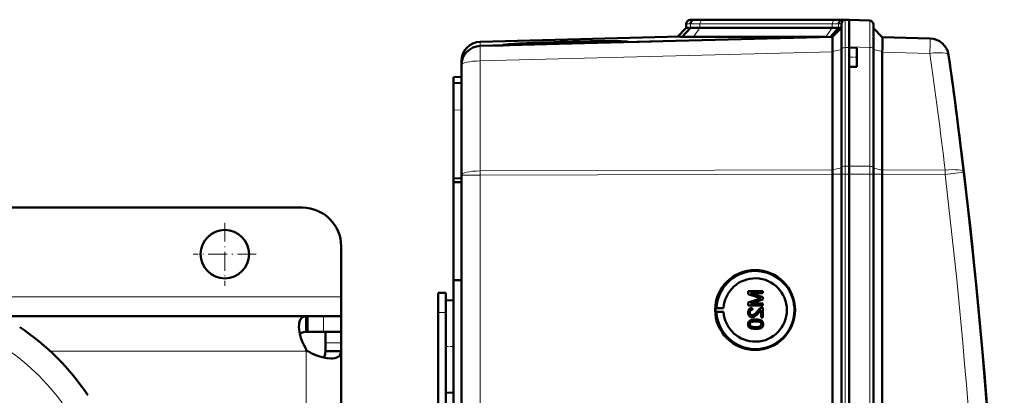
# Model space of a CAD drawing. Extents: x -1976 to 2357, y -1962 to 888.
# Tile 15 of 53: x 514 to 768, y -1356 to -1259. Entities that reach past the tile are written whole.
import ezdxf

# ---------------------------------------------------------------- set-up
doc = ezdxf.new("R2010")
doc.units = 0
doc.linetypes.add('DASHDOT', pattern=[18.5, 12, -3, 0.5, -3])

msp = doc.modelspace()

# ---------------------------------------------------------------- linework, layer by layer
at = {"color": 7, "lineweight": 50}
for p, q in [((685.57, -1261.56), (683.27, -1263.86)), ((686.65, -1261.54), (684.51, -1263.88)), ((685.57, -1260.54), (685.57, -1261.56)), ((686.65, -1261.54), (685.57, -1261.56)), ((687.57, -1259.5), (686.53, -1259.54)), ((688.47, -1259.48), (687.53, -1259.51)), ((687.57, -1259.5), (687.56, -1259.5)), ((688.47, -1259.48), (687.57, -1259.5)), ((688.47, -1259.48), (687.57, -1259.5)), ((723.22, -1261.56), (689.08, -1261.56)), ((690.49, -1259.5), (690.23, -1259.5)), ((724.63, -1259.5), (690.49, -1259.5)), ((724.63, -1259.5), (690.49, -1259.5)), ((724.64, -1259.5), (690.49, -1259.5)), ((724.85, -1261.58), (722.75, -1263.88)), ((723.26, -1263.86), (725.57, -1261.56)), ((725.57, -1261.56), (724.85, -1261.58)), ((725.57, -1266.9), (725.57, -1260.54)), ((726.68, -1259.52), (725.74, -1259.56)), ((726.53, -1259.54), (727.57, -1259.5)), ((727.56, -1259.5), (726.65, -1259.48)), ((727.56, -1259.5), (726.65, -1259.48)), ((727.56, -1259.5), (726.68, -1259.52)), ((727.56, -1266.47), (727.56, -1259.5)), ((727.56, -1259.5), (732.85, -1259.69)), ((733.81, -1266.88), (733.81, -1260.69)), ((736.1, -1263.98), (733.81, -1261.69)), ((683.88, -1263.85), (632.43, -1265.2)), ((723.27, -1263.86), (632.43, -1266.24)), ((687.42, -1263.91), (721.41, -1263.91)), ((736.1, -1263.97), (748.38, -1264.3)), ((636, -1266.15), (638.38, -1266.09)), ((639.98, -1265.98), (638.26, -1266.03)), ((638.27, -1266.05), (639.98, -1266.01)), ((639.98, -1266.01), (639.97, -1266.05)), ((668.73, -1265.29), (640.1, -1266.04)), ((668.85, -1265.24), (668.87, -1265.29)), ((670.44, -1265.25), (676.62, -1265.09)), ((723.26, -1267.65), (723.25, -1266.79)), ((725.57, -1297.47), (725.57, -1266.9)), ((727.56, -1266.67), (727.56, -1266.47)), ((727.56, -1266.67), (727.56, -1269.17)), ((729.56, -1266.74), (727.56, -1266.67)), ((727.57, -1266.67), (727.57, -1266.47)), ((729.56, -1266.74), (729.56, -1269.17)), ((733.81, -1297.51), (733.81, -1266.88)), ((723.26, -1267.65), (723.27, -1267.74)), ((723.27, -1298.21), (723.27, -1267.74)), ((727.56, -1269.17), (727.56, -1271.67)), ((729.56, -1269.17), (729.56, -1271.6)), ((736.1, -1267.85), (736.1, -1298.22)), ((627.57, -1270.19), (627.57, -1271.23)), ((627.57, -1271.24), (627.57, -1299.6)), ((729.56, -1271.6), (727.56, -1271.67)), ((727.56, -1297.24), (727.56, -1271.67)), ((727.57, -1297.24), (727.57, -1271.67)), ((625.57, -1274.32), (627.57, -1274.25)), ((625.57, -1275.82), (625.57, -1274.32)), ((627.57, -1275.75), (625.57, -1275.82)), ((625.57, -1275.82), (625.57, -1282.82)), ((625.57, -1282.82), (625.57, -1300.45)), ((756.58, -1294.19), (756.71, -1295.2)), ((727.56, -1299.32), (727.56, -1297.24)), ((727.57, -1299.32), (727.57, -1297.24)), ((627.57, -1647.1), (627.57, -1299.6)), ((723.27, -1299.32), (723.27, -1299.33)), ((723.27, -1647.37), (723.27, -1299.33)), ((725.57, -1299.32), (725.57, -1297.47)), ((725.57, -1299.32), (725.57, -1647.38)), ((727.56, -1314.32), (727.56, -1299.32)), ((727.57, -1299.32), (727.57, -1647.38)), ((733.81, -1299.32), (733.81, -1297.51)), ((733.81, -1647.38), (733.81, -1299.32)), ((736.1, -1299.35), (736.1, -1299.32)), ((736.1, -1647.36), (736.1, -1299.35)), ((625.57, -1300.45), (627.57, -1300.35)), ((625.57, -1301.4), (625.57, -1300.45)), ((625.57, -1301.4), (627.57, -1301.37)), ((625.57, -1301.4), (625.57, -1326.67)), ((586.57, -1307.95), (453.43, -1307.95)), ((727.56, -1314.32), (727.56, -1627.11)), ((596.57, -1330.95), (596.57, -1317.95)), ((625.57, -1326.67), (625.57, -1472.42)), ((625.57, -1326.67), (627.57, -1326.69)), ((621.57, -1329.95), (623.57, -1329.95)), ((621.57, -1334.95), (621.57, -1329.95)), ((623.57, -1334.95), (623.57, -1329.95)), ((705.34, -1329.48), (701.48, -1329.48)), ((701.48, -1330.29), (701.48, -1329.48)), ((701.48, -1330.29), (704.19, -1331.15)), ((702.08, -1330.02), (705.34, -1330.02)), ((705.34, -1331.04), (702.08, -1330.02)), ((705.34, -1331.04), (702.08, -1330.02)), ((705.34, -1329.48), (705.34, -1329.48)), ((705.34, -1329.48), (705.34, -1330.02)), ((705.34, -1329.48), (705.34, -1330.02)), ((705.34, -1330.02), (705.34, -1330.02)), ((596.57, -1335.95), (596.57, -1330.95)), ((623.57, -1331.86), (625.57, -1331.8)), ((623.57, -1331.86), (625.57, -1331.8)), ((623.57, -1331.86), (623.57, -1343.75)), ((704.14, -1331.52), (701.48, -1332.37)), ((701.48, -1333.18), (701.48, -1332.37)), ((702.08, -1332.64), (705.34, -1331.61)), ((702.08, -1332.64), (705.34, -1331.61)), ((705.34, -1332.64), (702.08, -1332.64)), ((705.34, -1331.04), (705.34, -1331.04)), ((705.34, -1331.04), (705.34, -1331.61)), ((705.34, -1331.04), (705.34, -1331.61)), ((705.34, -1331.61), (705.34, -1331.61)), ((705.34, -1332.64), (705.34, -1332.64)), ((705.34, -1332.64), (705.34, -1333.18)), ((705.34, -1332.64), (705.34, -1333.18)), ((621.57, -1464.95), (621.57, -1334.95)), ((623.57, -1337.34), (623.57, -1334.95)), ((693.14, -1333.84), (693.34, -1333.81)), ((693.14, -1333.84), (695.18, -1333.84)), ((693.14, -1334.84), (693.34, -1334.87)), ((693.14, -1334.84), (695.18, -1334.84)), ((693.34, -1333.81), (695.18, -1333.84)), ((693.34, -1334.87), (695.18, -1334.84)), ((701.48, -1333.18), (705.34, -1333.18)), ((701.93, -1335), (701.94, -1335)), ((702.57, -1333.77), (702.58, -1333.77)), ((702.62, -1334.27), (702.57, -1333.77)), ((702.63, -1334.27), (702.58, -1333.77)), ((702.62, -1334.27), (702.63, -1334.27)), ((704.13, -1335.12), (704.84, -1334.36)), ((704.13, -1335.12), (704.13, -1335.12)), ((704.84, -1336.24), (704.84, -1334.36)), ((705.34, -1333.18), (705.34, -1333.18)), ((705.34, -1333.72), (705.34, -1333.72)), ((705.34, -1333.72), (705.34, -1336.24)), ((705.34, -1333.72), (705.34, -1336.24)), ((587.57, -1335.95), (509.25, -1335.95)), ((587.57, -1335.95), (587.57, -1335.96)), ((587.57, -1335.95), (587.88, -1335.95)), ((587.57, -1335.96), (587.57, -1339.96)), ((587.88, -1335.95), (587.88, -1339.95)), ((592.03, -1335.95), (587.88, -1335.95)), ((596.57, -1335.95), (592.03, -1335.95)), ((596.57, -1335.95), (596.57, -1339.95)), ((702.19, -1337.5), (702.2, -1337.5)), ((702.55, -1336.19), (702.55, -1336.19)), ((703.44, -1336.78), (703.44, -1336.78)), ((704.84, -1336.24), (705.34, -1336.24)), ((705.01, -1337.16), (705.02, -1337.16)), ((705.34, -1336.24), (705.34, -1336.24)), ((587.57, -1339.95), (587.88, -1339.95)), ((592.03, -1339.95), (587.88, -1339.95)), ((596.57, -1339.95), (592.03, -1339.95)), ((592.57, -1342.82), (592.57, -1339.95)), ((596.57, -1339.95), (596.4, -1339.95)), ((596.57, -1342.82), (596.57, -1339.95)), ((701.93, -1338.01), (701.94, -1338.01)), ((703.44, -1339.25), (703.44, -1339.25)), ((705.38, -1338.02), (705.39, -1338.02)), ((592.57, -1344.95), (592.57, -1342.82)), ((596.57, -1344.95), (596.57, -1342.82)), ((587.57, -1344.46), (587.57, -1344.95)), ((587.57, -1344.95), (588.05, -1344.95)), ((596.57, -1344.95), (592.57, -1344.95)), ((596.55, -1344.95), (594.06, -1344.95)), ((596.57, -1464.89), (596.57, -1344.95)), ((623.57, -1343.75), (623.57, -1355.65)), ((623.57, -1596.54), (623.57, -1350.16)), ((623.57, -1355.65), (625.57, -1355.7))]:
    msp.add_line(p, q, dxfattribs=at)
at = {"color": 7, "lineweight": 18}
for p, q in [((686.65, -1260.51), (685.57, -1260.54)), ((687.53, -1259.51), (686.53, -1259.54)), ((686.65, -1260.51), (686.65, -1261.54)), ((689.08, -1261.56), (687.42, -1263.91)), ((723.22, -1260.54), (689.08, -1260.54)), ((689.08, -1260.54), (689.08, -1261.56)), ((689.76, -1259.54), (723.9, -1259.54)), ((723.22, -1261.56), (721.56, -1263.91)), ((723.22, -1260.54), (723.22, -1261.56)), ((725.57, -1260.54), (724.85, -1260.56)), ((724.85, -1260.56), (724.85, -1261.58)), ((726.53, -1259.54), (725.74, -1259.56)), ((726.53, -1266.68), (726.53, -1259.54)), ((726.65, -1259.53), (726.65, -1259.48)), ((632.43, -1266.24), (632.43, -1265.2)), ((727.57, -1266.67), (726.53, -1266.68)), ((726.53, -1266.68), (726.53, -1297.25)), ((732.85, -1266.66), (727.56, -1266.47)), ((732.85, -1297.28), (732.85, -1266.66)), ((632.43, -1270.12), (723.27, -1267.74)), ((723.26, -1267.65), (725.57, -1267.13)), ((736.1, -1267.68), (733.81, -1267.16)), ((748.38, -1268.17), (736.1, -1267.85)), ((632.43, -1298.48), (632.43, -1270.12)), ((627.57, -1282.75), (625.57, -1282.82)), ((726.53, -1297.25), (727.57, -1297.24)), ((726.53, -1299.32), (726.53, -1297.25)), ((732.85, -1297.28), (727.56, -1297.24)), ((732.85, -1299.32), (732.85, -1297.28)), ((632.43, -1299.6), (627.57, -1299.6)), ((723.27, -1298.21), (632.43, -1298.48)), ((632.43, -1299.6), (632.43, -1298.48)), ((632.43, -1299.6), (723.27, -1299.33)), ((632.43, -1647.1), (632.43, -1299.6)), ((723.27, -1298.22), (725.57, -1297.7)), ((723.27, -1299.32), (725.57, -1299.32)), ((725.57, -1299.32), (726.53, -1299.32)), ((726.53, -1299.32), (727.57, -1299.32)), ((726.53, -1299.32), (726.53, -1647.38)), ((732.85, -1299.32), (727.56, -1299.32)), ((732.85, -1299.32), (733.81, -1299.32)), ((732.85, -1647.38), (732.85, -1299.32)), ((736.1, -1298.25), (733.81, -1297.73)), ((736.1, -1299.32), (733.81, -1299.32)), ((736.1, -1298.22), (752.3, -1298.27)), ((752.3, -1299.39), (736.1, -1299.35)), ((596.57, -1330.95), (499.42, -1330.95)), ((621.57, -1334.95), (623.57, -1334.95)), ((592.03, -1335.95), (592.03, -1339.95)), ((596.57, -1342.82), (592.57, -1342.82)), ((587.57, -1344.95), (521.55, -1344.95)), ((587.57, -1473.45), (587.57, -1344.95))]:
    msp.add_line(p, q, dxfattribs=at)
at = {"color": 7, "linetype": 'DASHDOT', "lineweight": 18, "ltscale": 0.060013}
msp.add_line((729.76, -1269.17), (727.36, -1269.17), dxfattribs=at)
at = {"color": 7, "linetype": 'DASHDOT', "lineweight": 18, "ltscale": 0.40625}
for p, q in [((566.57, -1311.83), (566.57, -1328.08)), ((574.69, -1319.95), (558.44, -1319.95))]:
    msp.add_line(p, q, dxfattribs=at)
at = {"color": 7, "linetype": 'DASHDOT', "lineweight": 18, "ltscale": 0.060001}
for p, q in [((621.37, -1334.95), (623.77, -1334.95)), ((623.37, -1343.75), (625.77, -1343.75))]:
    msp.add_line(p, q, dxfattribs=at)
at = {"color": 7, "lineweight": 18}
for points in [[(732.85, -1259.69), (732.85, -1259.69), (732.85, -1259.7), (732.86, -1261.01), (732.85, -1266.66)], [(752.3, -1299.39), (755.75, -1298.98), (757.1, -1298.81), (757.13, -1298.8), (757.14, -1298.8)]]:
    msp.add_lwpolyline(points, dxfattribs=at)
at = {"color": 7, "lineweight": 50}
for points in [[(723.24, -1264.16), (723.26, -1263.89), (723.26, -1263.87), (723.26, -1263.86)], [(736.17, -1265.07), (736.14, -1264.18), (736.11, -1264), (736.11, -1263.98), (736.1, -1263.98)], [(702.57, -1333.77), (702.21, -1333.85), (701.89, -1334.02), (701.75, -1334.15), (701.57, -1334.47), (701.49, -1334.83), (701.48, -1335.01)], [(701.48, -1335.01), (701.52, -1335.36), (701.65, -1335.7), (701.82, -1335.91), (702.04, -1336.07), (702.38, -1336.18), (702.55, -1336.19)], [(701.93, -1335), (701.99, -1334.66), (702.11, -1334.47), (702.29, -1334.33), (702.51, -1334.27), (702.62, -1334.27)], [(702.55, -1335.7), (702.34, -1335.66), (702.16, -1335.56), (702.03, -1335.4), (701.95, -1335.2), (701.93, -1335)], [(701.94, -1335), (701.96, -1334.77), (702.02, -1334.61), (702.19, -1334.4), (702.44, -1334.29), (702.63, -1334.27)], [(702.56, -1335.7), (702.36, -1335.67), (702.21, -1335.59), (702.07, -1335.45), (701.99, -1335.3), (701.94, -1335)], [(703.89, -1334.66), (703.31, -1335.3), (703.18, -1335.42), (702.89, -1335.62), (702.55, -1335.7)], [(702.55, -1336.19), (702.74, -1336.18), (703.12, -1336.05), (703.45, -1335.83), (703.74, -1335.56), (704.13, -1335.12)], [(702.55, -1336.19), (702.84, -1336.16), (703.18, -1336.02), (703.44, -1335.84), (703.85, -1335.44), (704.13, -1335.12)], [(704.99, -1333.77), (704.73, -1333.89), (704.38, -1334.14), (703.89, -1334.66)], [(704.13, -1335.12), (704.53, -1334.64), (704.84, -1334.36)], [(585.69, -1338.57), (585.71, -1338.11), (585.76, -1337.68), (585.89, -1337.17), (586.09, -1336.74), (586.36, -1336.41), (586.6, -1336.23), (586.88, -1336.1), (587.2, -1336.01), (587.57, -1335.96)], [(703.44, -1336.78), (702.91, -1336.81), (702.4, -1336.9), (702.03, -1337.05), (701.92, -1337.12), (701.73, -1337.3), (701.58, -1337.52), (701.51, -1337.77), (701.48, -1338.02)], [(701.93, -1338.01), (701.94, -1337.89), (702.03, -1337.68), (702.19, -1337.5)], [(701.94, -1338.01), (701.96, -1337.84), (702.11, -1337.58), (702.2, -1337.5)], [(702.19, -1337.5), (702.54, -1337.36), (702.91, -1337.3), (703.43, -1337.28)], [(702.2, -1337.5), (702.6, -1337.35), (702.93, -1337.3), (703.44, -1337.28)], [(703.43, -1337.28), (704.09, -1337.32), (704.36, -1337.37), (704.5, -1337.41), (704.77, -1337.59), (704.91, -1337.83), (704.94, -1338.02)], [(705.01, -1337.16), (704.73, -1337), (704.25, -1336.85), (703.6, -1336.79), (703.44, -1336.78)], [(705.02, -1337.16), (704.59, -1336.94), (704.11, -1336.83), (703.44, -1336.78)], [(705.38, -1338.02), (705.33, -1337.64), (705.21, -1337.37), (705.01, -1337.16)], [(705.39, -1338.02), (705.34, -1337.64), (705.16, -1337.3), (705.02, -1337.16)], [(587.57, -1344.46), (587, -1343.51), (586.53, -1342.5), (586.17, -1341.48), (585.9, -1340.46), (585.74, -1339.48), (585.69, -1338.57)], [(585.93, -1340.57), (586.09, -1340.39), (586.3, -1340.24), (586.56, -1340.12), (586.85, -1340.04), (587.57, -1339.96)], [(701.48, -1338.02), (701.51, -1338.28), (701.59, -1338.53), (701.73, -1338.75), (701.93, -1338.93), (702.09, -1339.01), (702.42, -1339.14), (702.93, -1339.23), (703.44, -1339.25)], [(703.43, -1338.76), (703.06, -1338.75), (702.75, -1338.72), (702.47, -1338.66), (702.33, -1338.61), (702.08, -1338.42), (701.94, -1338.16), (701.93, -1338.01)], [(703.44, -1338.76), (702.88, -1338.73), (702.51, -1338.67), (702.33, -1338.61), (702.17, -1338.5), (702.04, -1338.36), (701.94, -1338.1), (701.94, -1338.01)], [(704.94, -1338.02), (704.91, -1338.2), (704.77, -1338.44), (704.52, -1338.62), (704.31, -1338.69), (703.99, -1338.74), (703.43, -1338.76)], [(703.44, -1339.25), (703.96, -1339.23), (704.47, -1339.14), (704.72, -1339.05), (704.95, -1338.92), (705.14, -1338.74), (705.29, -1338.52), (705.36, -1338.27), (705.38, -1338.02)], [(703.44, -1339.25), (703.94, -1339.23), (704.12, -1339.21), (704.61, -1339.09), (704.96, -1338.91), (705.21, -1338.66), (705.36, -1338.33), (705.39, -1338.02)], [(593.95, -1346.83), (592.86, -1346.75), (591.7, -1346.53), (590.49, -1346.17), (589.83, -1345.91), (589.19, -1345.61), (588.61, -1345.3), (588.05, -1344.95)], [(592.56, -1344.95), (592.48, -1345.67), (592.39, -1345.96), (592.28, -1346.21), (592.13, -1346.42), (591.95, -1346.59)], [(596.55, -1344.95), (596.51, -1345.31), (596.42, -1345.63), (596.23, -1346), (595.94, -1346.3), (595.57, -1346.54), (595.26, -1346.66), (594.9, -1346.75), (594.44, -1346.81), (593.95, -1346.83)]]:
    msp.add_lwpolyline(points, dxfattribs=at)
msp.add_circle((566.57, -1319.95), 6.25, dxfattribs=at)
for centre, radius, start, end in [((686.57, -1260.54), 1, 91.9999, 180.0004), ((688.78, -1179.03), 82.54, 268.5194, 270.2071), ((690.18, -1195.98), 63.52, 268.4613, 270.0941), ((690.25, -1191.76), 67.74, 268.502, 270.2102), ((723.42, -1318.32), 56.75, 88.5525, 90.1984), ((724.88, -1191.93), 67.57, 269.7861, 271.4988), ((724.88, -1191.93), 67.57, 269.7861, 271.4988), ((724.88, -1331.22), 71.72, 88.5636, 90.1948), ((726.57, -1260.54), 1, 92, 180), ((732.81, -1260.69), 1, 360, 88), ((685.12, -1244.72), 19.17, 266.2743, 268.1523), ((687.06, -1163.99), 99.92, 268.5336, 270.2046), ((748.25, -1269.29), 5, 8.0244, 88.5), ((632.57, -1270.19), 5, 91.5, 180), ((632.57, -1271.24), 5, 91.5, 180), ((638.42, -1265.75), 0.335, 243.3389, 263.902), ((640.13, -1265.71), 0.328, 243.4974, 265.1676), ((661.88, -1264.59), 74.28, 357.6228, 359.6372), ((-699.21, -1473.35), 1466.77, 351.97557, 8.02443), ((748.32, -1269.77), 5, 8.0056, 10.3842), ((-699.21, -1473.35), 1466.77, 7.01584, 8.00564), ((-699.21, -1473.35), 1466.77, 353.02402, 6.97598), ((586.57, -1317.95), 10, 0, 90), ((703.39, -1334.34), 10.06, 110.5864, 176.9929), ((703.38, -1334.34), 10.06, 33.1491, 110.5769), ((703.38, -1334.34), 10.07, 315.7681, 33.1576), ((712.76, -1358.26), 28.1, 106.5505, 107.8561), ((713.86, -1300.72), 31.94, 252.3749, 253.4362), ((703.39, -1334.34), 10.07, 183.0092, 238.3346), ((705.31, -1334.69), 0.972, 88.2771, 108.7969), ((477.83, -1392.19), 64.36, 33.8463, 56.1537), ((703.38, -1334.35), 10.06, 238.3386, 315.7704)]:
    msp.add_arc(centre, radius, start, end, dxfattribs=at)
at = {"color": 7, "lineweight": 18}
for centre, radius, start, end in [((688.78, -1178.44), 82.1, 268.5132, 270.2082), ((689.49, -1184.58), 74.96, 268.5051, 270.2097), ((723.42, -1317.81), 57.28, 88.5619, 90.1954), ((724.12, -1324.04), 64.5, 88.5669, 90.1937), ((-699.09, -1472.23), 1461.79, 6.83463, 8.02442), ((753.24, -1269.07), 0.0281, 9.1589, 40.9326), ((756.55, -1294.19), 0.0282, 8.141, 39.6806), ((-699.12, -1473.35), 1461.81, 353.16554, 6.83446), ((477.82, -1392.19), 57.78, 33.846, 56.154)]:
    msp.add_arc(centre, radius, start, end, dxfattribs=at)
at = {"color": 7, "lineweight": 50}
for centre, major_axis, ratio, start_param, end_param in [((687.56, -1260.51), (0, -1), 0.910082, 3.176493, 4.712384), ((725.77, -1260.56), (0, -1), 0.910127, 3.176499, 4.71238), ((723.4, -1268.86), (-0.13, 5), 0.020818, 0.34555, 0.998848), ((654.41, -1265.61), (16.15, 0.42), 0.026181, 6.281429, 9.394847), ((654.41, -1265.62), (-14.44, -0.38), 0.026181, 3.1486, 6.243308), ((654.41, -1265.61), (12.78, 0.33), 0.026181, 6.281429, 9.426077), ((654.41, -1265.61), (12.78, 0.33), 0.026181, 3.143896, 3.296959), ((654.41, -1265.65), (-12.77, -0.33), 0.008724, 0.154064, 0.155234), ((659.13, -1265.5), (8.06, 0.22), 0.032897, 6.087443, 6.280959), ((654.41, -1265.62), (-14.44, -0.38), 0.026181, 3.010332, 3.146042), ((654.41, -1265.65), (14.45, 0.38), 0.008724, 6.146463, 6.147289), ((660.27, -1265.47), (10.3, 0.28), 0.032776, 6.129049, 6.280931), ((723.4, -1268.86), (-0.13, 5), 0.020818, 0.998848, 1.141997), ((735.97, -1268.97), (-0.13, -5), 0.020818, 1.798234, 1.833823), ((723.4, -1299.33), (0.01, -5), 0.026177, 4.485496, 4.709745), ((735.97, -1299.35), (0.01, 5), 0.026177, 4.717563, 4.939282), ((703.31, -1334.34), (0, 10.3), 0.999657, 4.712389, 10.995574), ((703.33, -1334.34), (0, 8.17), 0.999657, 1.632048, 7.79273), ((703.34, -1334.34), (0, -10.21), 0.999657, 4.663407, 4.761371)]:
    msp.add_ellipse(centre, major_axis=major_axis, ratio=ratio, start_param=start_param, end_param=end_param, dxfattribs=at)
at = {"color": 7, "lineweight": 18}
for centre, major_axis, ratio, start_param, end_param in [((689.79, -1260.54), (0, -1), 0.707107, 3.176499, 4.712389), ((723.93, -1260.54), (0, -1), 0.707107, 3.176499, 4.712389), ((748.25, -1269.29), (0.13, 5), 0.020818, 4.939827, 6.283185), ((632.57, -1271.24), (0.13, -5), 0.020818, 3.141593, 4.484951), ((726.57, -1266.9), (-1, 0), 0.224951, 4.747296, 6.283185), ((732.81, -1266.88), (-1, 0), 0.224951, 3.141593, 4.677482), ((748.25, -1269.29), (4.95, 0.7), 0.219379, 0, 1.513453), ((632.57, -1271.24), (5, 0), 0.224951, 1.596976, 3.141593), ((726.57, -1297.47), (-1, 0), 0.224951, 4.747296, 6.283185), ((732.81, -1297.51), (-1, 0), 0.224951, 3.141593, 4.677482), ((632.57, -1299.6), (5, 0), 0.224951, 1.596976, 3.141593), ((752.17, -1299.39), (4.96, 0.59), 0.220468, 0, 1.51802), ((752.17, -1299.39), (0.01, 5), 0.026177, 4.712467, 4.939282)]:
    msp.add_ellipse(centre, major_axis=major_axis, ratio=ratio, start_param=start_param, end_param=end_param, dxfattribs=at)

doc.saveas('drawing.dxf')
